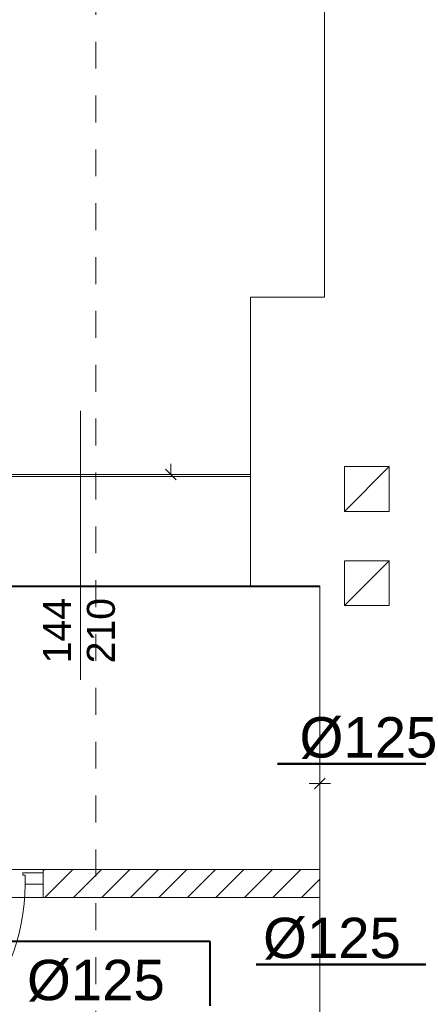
# Model space of a CAD drawing. Header units: millimetres. Extents: x 178516 to 426772, y -178579 to -115871.
# Tile 59 of 256: x 264344 to 266124, y -135039 to -130651. Entities that reach past the tile are written whole.
import ezdxf

# ---------------------------------------------------------------- set-up
doc = ezdxf.new("R2010")
doc.units = ezdxf.units.MM
doc.header["$MEASUREMENT"] = 0
doc.linetypes.add('Przerywana', pattern=[240, 120, -120])
doc.layers.get('0').update_dxf_attribs({"color": 252, "lineweight": 5})
for name, color, linetype, lineweight in [('840-G Znaczniki ogólne_Nr_pióra__3', 252, 'Continuous', 5), ('IS_wywiew', 1, 'Continuous', 40), ('IS_wywiew sanitarny', 30, 'Continuous', 50), ('Nowe_! NAZWY POM_Nr_pióra__19', 252, 'Continuous', 5), ('Nowe_220-A Ściany', 252, 'Continuous', 5), ('Nowe_220-A Ściany_Nr_pióra__93', 252, 'Continuous', 5), ('Nowe_820-G Rysunki Obrazki_Nr_pióra__24', 252, 'Continuous', 5), ('Nowe_Drzwi ARCHICAD_Nr_pióra__168', 252, 'Continuous', 5), ('Nowe_Nowe_220(1)-A Ściany zewnętrzne_Nr_pióra__241', 252, 'Continuous', 5), ('Nowe_Nowe_220(1)-A Ściany zewnętrzne_Nr_pióra__3', 252, 'Continuous', 5), ('Nowe_Nowe_220(1)-A Ściany zewnętrzne_Nr_pióra__57', 252, 'Continuous', 5), ('Nowe_TABELKA_Nr_pióra__1', 252, 'Continuous', 5)]:
    doc.layers.add(name, color=color, linetype=linetype, lineweight=lineweight)
doc.styles.add('GENERATED_STYLE_1', font='arial.ttf')
doc.styles.add('WE12', font='arial.ttf')

# ---------------------------------------------------------------- blocks, each defined once
blk = doc.blocks.new('podkład 20251118')
at = {"color": 252, "linetype": 'Continuous', "lineweight": 5}
for p, q in [((264995.1, -132654.7), (265042.6, -132702.2)), ((265018.8, -132678.4), (265018.8, -132630.9)), ((265683.7, -134055.7), (265636.2, -134055.7)), ((265683.7, -134055.7), (265636.2, -134055.7)), ((265660, -134079.5), (265707.5, -134032)), ((265660, -134079.5), (265707.5, -134032)), ((265707.5, -134032), (265660, -134079.5)), ((265707.5, -134032), (265660, -134079.5)), ((265683.7, -134055.7), (265731.2, -134055.7)), ((265683.7, -134055.7), (265731.2, -134055.7))]:
    blk.add_line(p, q, dxfattribs=at)
at = {"layer": '840-G Znaczniki ogólne_Nr_pióra__3', "color": 252, "linetype": 'Przerywana', "lineweight": 5}
blk.add_line((264684.9, -121149.1), (264684.9, -142839.1), dxfattribs=at)
at = {"layer": 'Nowe_! NAZWY POM_Nr_pióra__19', "color": 252, "linetype": 'Continuous', "lineweight": 5}
for p, q in [((265704.8, -131888.4), (265704.8, -128538.4)), ((265374.8, -132686.6), (265374.8, -131888.4)), ((265374.8, -131888.4), (265704.8, -131888.4)), ((263960, -132686.6), (265374.8, -132686.6)), ((265683.7, -133174.4), (260583.7, -133174.4)), ((265683.7, -134438.4), (265683.7, -133174.4)), ((260583.7, -134438.4), (265683.7, -134438.4)), ((265683.7, -134563.4), (263193.7, -134563.4)), ((265683.7, -137248.4), (265683.7, -134563.4))]:
    blk.add_line(p, q, dxfattribs=at)
at = {"layer": 'Nowe_220-A Ściany', "color": 252, "linetype": 'Continuous', "lineweight": 5}
for p, q in [((264449.1, -134444), (264454.6, -134438.4)), ((264456.9, -134563.4), (264581.9, -134438.4)), ((264584.2, -134563.4), (264709.2, -134438.4)), ((264711.5, -134563.4), (264836.5, -134438.4)), ((264838.7, -134563.4), (264963.7, -134438.4)), ((264966, -134563.4), (265091, -134438.4)), ((265093.3, -134563.4), (265218.3, -134438.4)), ((265220.6, -134563.4), (265345.6, -134438.4)), ((265347.9, -134563.4), (265472.9, -134438.4)), ((265475.1, -134563.4), (265600.1, -134438.4)), ((265602.4, -134563.4), (265683.7, -134482.1))]:
    blk.add_line(p, q, dxfattribs=at)
at = {"layer": 'Nowe_220-A Ściany_Nr_pióra__93', "color": 252, "linetype": 'Continuous', "lineweight": 5}
for p, q in [((264449.1, -134453.4), (264449.1, -134438.4)), ((265683.7, -134438.4), (264449.1, -134438.4)), ((264449.1, -134503.4), (264449.1, -134453.4)), ((265683.7, -134563.4), (265683.7, -134438.4)), ((264449.1, -134563.4), (264449.1, -134503.4)), ((264449.1, -134563.4), (265683.7, -134563.4))]:
    blk.add_line(p, q, dxfattribs=at)
at = {"layer": 'Nowe_820-G Rysunki Obrazki_Nr_pióra__24', "color": 7, "linetype": 'Continuous', "lineweight": 15}
blk.add_line((264616.2, -132393.7), (264616.2, -133593.3), dxfattribs=at)
at = {"layer": 'Nowe_Drzwi ARCHICAD_Nr_pióra__168', "color": 252, "linetype": 'Continuous', "lineweight": 5}
for p, q in [((264369.1, -134453.4), (264359.1, -134453.4)), ((264359.1, -134453.4), (264359.1, -134463.4)), ((264449.1, -134453.4), (264369.1, -134453.4)), ((264449.1, -134503.4), (264449.1, -134453.4)), ((264449.1, -134503.4), (264449.1, -134453.4)), ((264359.1, -134463.4), (264369.1, -134463.4)), ((264369.1, -134463.4), (264369.1, -134503.4)), ((264369.1, -134503.4), (264449.1, -134503.4))]:
    blk.add_line(p, q, dxfattribs=at)
blk.add_ellipse((263469.1, -134503.4), major_axis=(-636.4, 636.4), ratio=1, start_param=2.356194, end_param=3.926991, dxfattribs=at)
at = {"layer": 'Nowe_Nowe_220(1)-A Ściany zewnętrzne_Nr_pióra__241', "color": 252, "linetype": 'Continuous', "lineweight": 5}
blk.add_line((265374.8, -133174.4), (265374.8, -132678.4), dxfattribs=at)
at = {"layer": 'Nowe_Nowe_220(1)-A Ściany zewnętrzne_Nr_pióra__3', "color": 252, "linetype": 'Continuous', "lineweight": 5}
for p, q in [((265993.6, -132642.3), (265793.6, -132642.3)), ((265793.6, -132642.3), (265793.6, -132842.3)), ((265793.6, -132842.3), (265993.6, -132642.3)), ((265993.6, -132842.3), (265993.6, -132642.3)), ((265793.6, -132842.3), (265993.6, -132842.3)), ((265993.6, -133062.3), (265793.6, -133062.3)), ((265793.6, -133062.3), (265793.6, -133262.3)), ((265793.6, -133262.3), (265993.6, -133062.3)), ((265993.6, -133262.3), (265993.6, -133062.3)), ((265793.6, -133262.3), (265993.6, -133262.3))]:
    blk.add_line(p, q, dxfattribs=at)
at = {"layer": 'Nowe_Nowe_220(1)-A Ściany zewnętrzne_Nr_pióra__57', "color": 252, "linetype": 'Continuous', "lineweight": 5}
for p, q in [((265704.8, -127038.4), (265704.8, -131888.4)), ((265374.8, -131888.4), (265704.8, -131888.4)), ((265374.8, -131888.4), (265374.8, -132678.4)), ((257833.7, -132678.4), (265374.8, -132678.4)), ((257833.7, -133178.4), (265683.7, -133178.4)), ((265683.7, -138748.4), (265683.7, -133178.4))]:
    blk.add_line(p, q, dxfattribs=at)
at = {"layer": 'Nowe_TABELKA_Nr_pióra__1', "color": 252, "lineweight": 5, "style": 'GENERATED_STYLE_1'}
for s, p in [('144', (264573.5, -133519.8)), ('210', (264769.4, -133519.9))]:
    blk.add_text(s, height=125, rotation=90, dxfattribs=at).set_placement(p)

msp = doc.modelspace()

# ---------------------------------------------------------------- linework, layer by layer
at = {"layer": 'IS_wywiew'}
for p, q in [((265194.8, -134759.1), (262590.5, -134759.1)), ((265194.8, -135045.5), (265194.8, -134759.1))]:
    msp.add_line(p, q, dxfattribs=at)
at = {"layer": 'IS_wywiew sanitarny'}
for points in [[(265495, -133968.3), (266593.5, -133968.3), (266593.5, -133968.3)], [(265400.3, -134862.3), (266173.7, -134862.3), (266173.7, -134862.3)]]:
    msp.add_lwpolyline(points, dxfattribs=at)

# ---------------------------------------------------------------- block references
msp.add_blockref('podkład 20251118', (0, 0))

# ---------------------------------------------------------------- texts
at = {"layer": 'IS_wywiew', "insert": (264684.9, -134934.4), "char_height": 180, "width": 932.234, "attachment_point": 5, "style": 'WE12'}
msp.add_mtext('%%C125', dxfattribs=at)
at = {"layer": 'IS_wywiew sanitarny', "char_height": 180, "width": 932.234, "attachment_point": 5, "style": 'WE12'}
for insert in [(265901.2, -133853), (265738.5, -134747)]:
    msp.add_mtext('%%C125', dxfattribs=dict(at, insert=insert))

doc.saveas('drawing.dxf')
